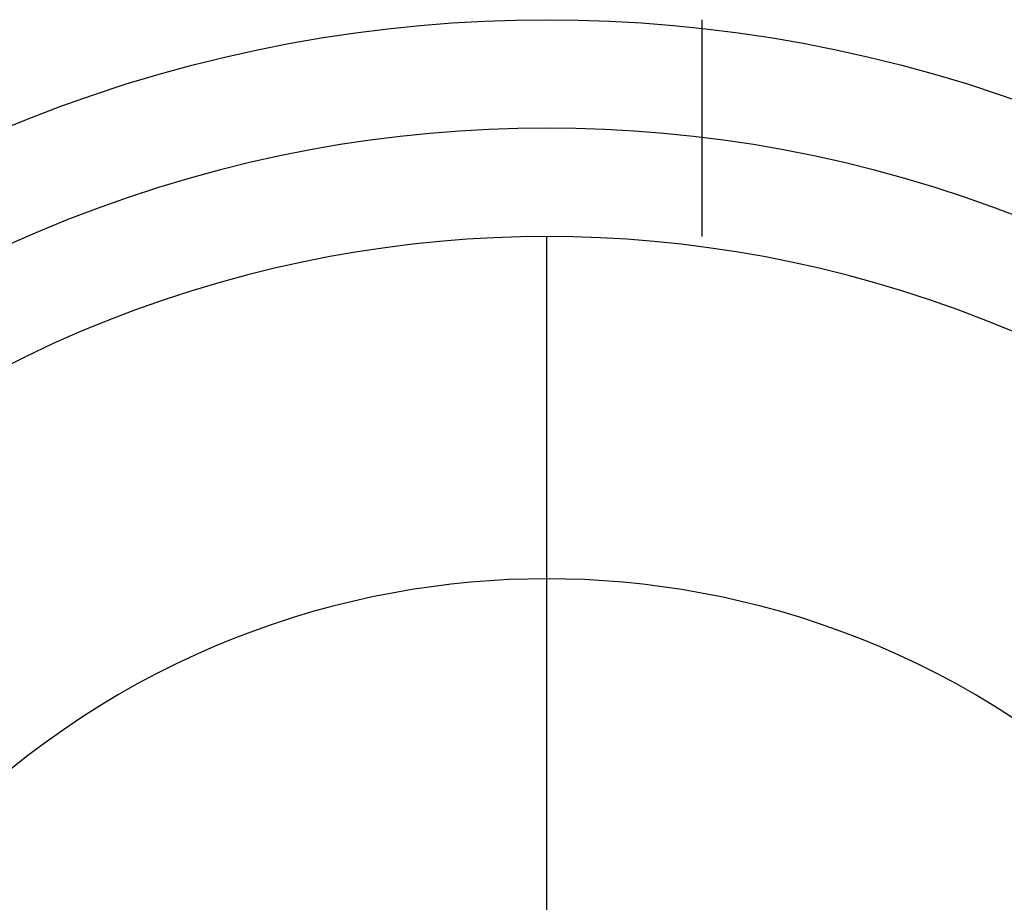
# Model space of a CAD drawing. Header units: millimetres. Extents: x -21.7 to 17.4, y -19.5 to 19.5.
# Tile 12 of 13: x -9.4 to 4.2, y 7.3 to 19.5. Entities that reach past the tile are written whole.
import ezdxf

# ---------------------------------------------------------------- set-up
doc = ezdxf.new("R2010")
doc.units = ezdxf.units.MM
doc.header["$MEASUREMENT"] = 0
doc.layers.add('Predefinito', color=5, linetype='Continuous')

msp = doc.modelspace()

# ---------------------------------------------------------------- linework, layer by layer
at = {"layer": 'Predefinito'}
for points in [[(-9.777, 17.947), (-9.328, 18.131), (-8.877, 18.303), (-8.424, 18.463), (-7.97, 18.611), (-7.516, 18.747), (-7.061, 18.872), (-6.606, 18.984), (-6.152, 19.085), (-5.698, 19.174), (-5.246, 19.253), (-4.796, 19.32), (-4.348, 19.376), (-3.902, 19.421), (-3.459, 19.456), (-3.019, 19.481), (-2.583, 19.495), (-2.15, 19.5), (-1.717, 19.495), (-1.281, 19.481), (-0.841, 19.456), (-0.398, 19.421), (0.048, 19.376), (0.496, 19.32), (0.946, 19.253), (1.398, 19.174), (1.852, 19.085), (2.306, 18.984), (2.761, 18.872), (3.216, 18.747), (3.67, 18.611), (4.124, 18.463), (4.577, 18.303)], [(4.476, 16.736), (4.059, 16.895), (3.641, 17.043), (3.223, 17.18), (2.803, 17.305), (2.383, 17.42), (1.963, 17.524), (1.544, 17.617), (1.125, 17.699), (0.708, 17.772), (0.293, 17.834), (-0.121, 17.885), (-0.533, 17.927), (-0.942, 17.959), (-1.348, 17.982), (-1.75, 17.996), (-2.15, 18), (-2.55, 17.996), (-2.952, 17.982), (-3.358, 17.959), (-3.767, 17.927), (-4.179, 17.885), (-4.593, 17.834), (-5.008, 17.772), (-5.425, 17.699), (-5.844, 17.617), (-6.263, 17.524), (-6.683, 17.42), (-7.103, 17.305), (-7.523, 17.18), (-7.941, 17.043), (-8.359, 16.895), (-8.776, 16.736), (-9.19, 16.566), (-9.602, 16.385)], [(4.303, 15.186), (3.924, 15.342), (3.542, 15.487), (3.159, 15.623), (2.775, 15.748), (2.39, 15.863), (2.005, 15.968), (1.62, 16.063), (1.236, 16.149), (0.852, 16.225), (0.47, 16.291), (0.089, 16.347), (-0.29, 16.395), (-0.667, 16.433), (-1.042, 16.463), (-1.414, 16.484), (-1.784, 16.496), (-2.15, 16.5), (-2.516, 16.496), (-2.886, 16.484), (-3.258, 16.463), (-3.633, 16.433), (-4.01, 16.395), (-4.389, 16.347), (-4.77, 16.291), (-5.152, 16.225), (-5.536, 16.149), (-5.92, 16.063), (-6.305, 15.968), (-6.69, 15.863), (-7.075, 15.748), (-7.459, 15.623), (-7.842, 15.487), (-8.224, 15.342), (-8.603, 15.186), (-8.981, 15.02), (-9.356, 14.843), (-9.728, 14.657)], [(-2.15, 7.036), (-2.15, 16.5)], [(4.289, 9.85), (4.035, 10.011), (3.778, 10.166), (3.518, 10.313), (3.255, 10.453), (2.989, 10.586), (2.722, 10.712), (2.453, 10.83), (2.182, 10.942), (1.909, 11.045), (1.636, 11.142), (1.362, 11.231), (1.088, 11.314), (0.813, 11.389), (0.539, 11.456), (0.265, 11.517), (-0.009, 11.571), (-0.281, 11.619), (-0.553, 11.659), (-0.824, 11.693), (-1.093, 11.72), (-1.36, 11.741), (-1.625, 11.756), (-1.889, 11.765), (-2.15, 11.768), (-2.411, 11.765), (-2.675, 11.756), (-2.94, 11.741), (-3.207, 11.72), (-3.476, 11.693), (-3.747, 11.659), (-4.019, 11.619), (-4.291, 11.571), (-4.565, 11.517), (-4.839, 11.456), (-5.113, 11.389), (-5.388, 11.314), (-5.662, 11.231), (-5.936, 11.142), (-6.209, 11.045), (-6.482, 10.942), (-6.753, 10.83), (-7.022, 10.712), (-7.289, 10.586), (-7.555, 10.453), (-7.818, 10.313), (-8.078, 10.166), (-8.335, 10.011), (-8.589, 9.85), (-8.84, 9.681), (-9.087, 9.506), (-9.329, 9.324), (-9.567, 9.136)]]:
    msp.add_lwpolyline(points, dxfattribs=at)
at = {"layer": 'Predefinito', "extrusion": (1, 0, 0)}
msp.add_lwpolyline([(16.5, 29.65), (19.5, 18.65)], dxfattribs=at)

doc.saveas('drawing.dxf')
